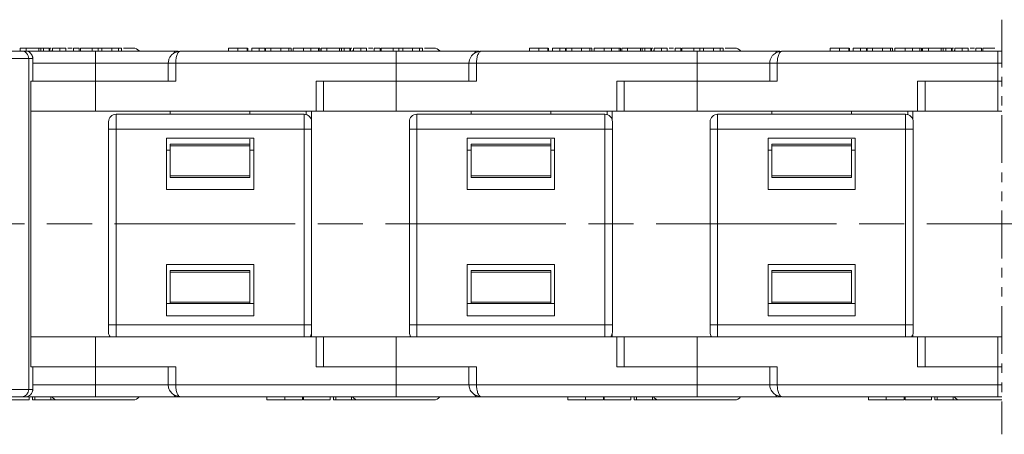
# Model space of a CAD drawing. Header units: millimetres. Extents: x 3075 to 3577, y -362 to -10.
# Tile 5 of 30: x 3344 to 3410, y -267 to -240. Entities that reach past the tile are written whole.
import ezdxf

# ---------------------------------------------------------------- set-up
doc = ezdxf.new("R2010")
doc.units = ezdxf.units.MM
for name, pattern in [('ACAD_ISO08W100', [36, 24, -3, 6, -3]), ('CENTER', [0.6, 0.375, -0.075, 0.075, -0.075]), ('PHANTOM2', [31.75, 15.875, -3.175, 3.175, -3.175, 3.175, -3.175])]:
    doc.linetypes.add(name, pattern=pattern)
doc.layers.add('中心线', color=1, linetype='CENTER', lineweight=25)

msp = doc.modelspace()

# ---------------------------------------------------------------- linework, layer by layer
at = {"color": 3, "linetype": 'PHANTOM2', "lineweight": 9, "ltscale": 0.2}
msp.add_line((3409.562, -239.691), (3409.562, -267.265), dxfattribs=at)
at = {"color": 7, "linetype": 'Continuous', "lineweight": 15}
for p, q in [((3344.675, -241.576), (3344.29, -241.576)), ((3344.29, -241.776), (3344.29, -241.576)), ((3344.675, -241.576), (3344.675, -241.776)), ((3345.521, -241.576), (3344.675, -241.576)), ((3345.521, -241.776), (3345.521, -241.576)), ((3345.649, -241.576), (3345.521, -241.576)), ((3345.649, -241.776), (3345.649, -241.576)), ((3345.827, -241.576), (3345.649, -241.576)), ((3345.827, -241.776), (3345.827, -241.576)), ((3346.212, -241.576), (3345.827, -241.576)), ((3346.212, -241.576), (3346.212, -241.776)), ((3346.258, -241.776), (3346.258, -241.576)), ((3346.442, -241.776), (3346.442, -241.576)), ((3346.836, -241.576), (3346.79, -241.576)), ((3346.929, -241.776), (3346.929, -241.576)), ((3346.929, -241.576), (3347.313, -241.576)), ((3347.313, -241.776), (3347.313, -241.576)), ((3347.825, -241.776), (3347.825, -241.576)), ((3348.21, -241.576), (3347.825, -241.576)), ((3348.21, -241.576), (3348.21, -241.776)), ((3348.285, -241.776), (3348.285, -241.576)), ((3349.08, -241.576), (3348.285, -241.576)), ((3349.08, -241.776), (3349.08, -241.576)), ((3349.465, -241.576), (3349.08, -241.576)), ((3349.465, -241.576), (3349.465, -241.776)), ((3349.721, -241.576), (3349.465, -241.576)), ((3349.721, -241.776), (3349.721, -241.576)), ((3350.374, -241.776), (3350.374, -241.576)), ((3350.83, -241.776), (3350.83, -241.576)), ((3351.028, -241.776), (3351.028, -241.576)), ((3358.141, -241.776), (3358.141, -241.576)), ((3358.759, -241.776), (3358.759, -241.576)), ((3359.379, -241.776), (3359.379, -241.576)), ((3359.401, -241.576), (3359.379, -241.576)), ((3359.423, -241.776), (3359.423, -241.576)), ((3359.678, -241.776), (3359.678, -241.576)), ((3360.165, -241.776), (3360.165, -241.576)), ((3360.165, -241.576), (3360.55, -241.576)), ((3360.55, -241.776), (3360.55, -241.576)), ((3360.592, -241.776), (3360.592, -241.576)), ((3360.959, -241.776), (3360.959, -241.576)), ((3361.427, -241.576), (3361.364, -241.576)), ((3361.614, -241.576), (3361.614, -241.776)), ((3362.151, -241.776), (3362.151, -241.576)), ((3362.292, -241.776), (3362.292, -241.576)), ((3362.445, -241.576), (3362.445, -241.776)), ((3362.445, -241.576), (3363.122, -241.576)), ((3363.122, -241.776), (3363.122, -241.576)), ((3364.051, -241.576), (3363.469, -241.576)), ((3363.607, -241.776), (3363.607, -241.576)), ((3364.211, -241.576), (3364.051, -241.576)), ((3364.112, -241.776), (3364.112, -241.576)), ((3364.211, -241.776), (3364.211, -241.576)), ((3364.675, -241.576), (3364.29, -241.576)), ((3364.29, -241.776), (3364.29, -241.576)), ((3364.675, -241.576), (3364.675, -241.776)), ((3365.521, -241.576), (3364.675, -241.576)), ((3365.521, -241.776), (3365.521, -241.576)), ((3365.649, -241.576), (3365.521, -241.576)), ((3365.649, -241.776), (3365.649, -241.576)), ((3365.827, -241.576), (3365.649, -241.576)), ((3365.827, -241.776), (3365.827, -241.576)), ((3366.212, -241.576), (3365.827, -241.576)), ((3366.212, -241.576), (3366.212, -241.776)), ((3366.258, -241.776), (3366.258, -241.576)), ((3366.442, -241.776), (3366.442, -241.576)), ((3366.836, -241.576), (3366.79, -241.576)), ((3366.929, -241.776), (3366.929, -241.576)), ((3366.929, -241.576), (3367.313, -241.576)), ((3367.313, -241.776), (3367.313, -241.576)), ((3368.21, -241.576), (3367.825, -241.576)), ((3367.825, -241.776), (3367.825, -241.576)), ((3368.21, -241.576), (3368.21, -241.776)), ((3368.285, -241.776), (3368.285, -241.576)), ((3369.08, -241.576), (3368.285, -241.576)), ((3369.08, -241.776), (3369.08, -241.576)), ((3369.465, -241.576), (3369.08, -241.576)), ((3369.465, -241.576), (3369.465, -241.776)), ((3369.721, -241.576), (3369.465, -241.576)), ((3369.721, -241.776), (3369.721, -241.576)), ((3370.374, -241.776), (3370.374, -241.576)), ((3370.83, -241.776), (3370.83, -241.576)), ((3371.028, -241.776), (3371.028, -241.576)), ((3378.141, -241.776), (3378.141, -241.576)), ((3378.759, -241.776), (3378.759, -241.576)), ((3379.379, -241.776), (3379.379, -241.576)), ((3379.401, -241.576), (3379.379, -241.576)), ((3379.423, -241.776), (3379.423, -241.576)), ((3379.678, -241.776), (3379.678, -241.576)), ((3380.165, -241.776), (3380.165, -241.576)), ((3380.165, -241.576), (3380.55, -241.576)), ((3380.55, -241.776), (3380.55, -241.576)), ((3380.592, -241.776), (3380.592, -241.576)), ((3380.959, -241.776), (3380.959, -241.576)), ((3381.427, -241.576), (3381.364, -241.576)), ((3381.614, -241.576), (3381.614, -241.776)), ((3382.151, -241.776), (3382.151, -241.576)), ((3382.292, -241.776), (3382.292, -241.576)), ((3382.445, -241.576), (3382.445, -241.776)), ((3382.445, -241.576), (3383.122, -241.576)), ((3383.122, -241.776), (3383.122, -241.576)), ((3384.051, -241.576), (3383.469, -241.576)), ((3383.607, -241.776), (3383.607, -241.576)), ((3384.211, -241.576), (3384.051, -241.576)), ((3384.112, -241.776), (3384.112, -241.576)), ((3384.211, -241.776), (3384.211, -241.576)), ((3384.675, -241.576), (3384.29, -241.576)), ((3384.29, -241.776), (3384.29, -241.576)), ((3384.675, -241.576), (3384.675, -241.776)), ((3385.521, -241.576), (3384.675, -241.576)), ((3385.521, -241.776), (3385.521, -241.576)), ((3385.649, -241.576), (3385.521, -241.576)), ((3385.649, -241.776), (3385.649, -241.576)), ((3385.827, -241.576), (3385.649, -241.576)), ((3385.827, -241.776), (3385.827, -241.576)), ((3386.212, -241.576), (3385.827, -241.576)), ((3386.212, -241.576), (3386.212, -241.776)), ((3386.258, -241.776), (3386.258, -241.576)), ((3386.442, -241.776), (3386.442, -241.576)), ((3386.836, -241.576), (3386.79, -241.576)), ((3386.929, -241.776), (3386.929, -241.576)), ((3386.929, -241.576), (3387.313, -241.576)), ((3387.313, -241.776), (3387.313, -241.576)), ((3387.825, -241.776), (3387.825, -241.576)), ((3388.21, -241.576), (3387.825, -241.576)), ((3388.21, -241.576), (3388.21, -241.776)), ((3388.285, -241.776), (3388.285, -241.576)), ((3389.08, -241.576), (3388.285, -241.576)), ((3389.465, -241.576), (3389.08, -241.576)), ((3389.08, -241.776), (3389.08, -241.576)), ((3389.465, -241.576), (3389.465, -241.776)), ((3389.721, -241.576), (3389.465, -241.576)), ((3389.721, -241.776), (3389.721, -241.576)), ((3390.374, -241.776), (3390.374, -241.576)), ((3390.83, -241.776), (3390.83, -241.576)), ((3391.028, -241.776), (3391.028, -241.576)), ((3398.141, -241.776), (3398.141, -241.576)), ((3398.759, -241.776), (3398.759, -241.576)), ((3399.379, -241.776), (3399.379, -241.576)), ((3399.401, -241.576), (3399.379, -241.576)), ((3399.423, -241.776), (3399.423, -241.576)), ((3399.678, -241.776), (3399.678, -241.576)), ((3400.165, -241.776), (3400.165, -241.576)), ((3400.165, -241.576), (3400.55, -241.576)), ((3400.55, -241.776), (3400.55, -241.576)), ((3400.592, -241.776), (3400.592, -241.576)), ((3400.959, -241.776), (3400.959, -241.576)), ((3401.427, -241.576), (3401.364, -241.576)), ((3401.614, -241.576), (3401.614, -241.776)), ((3402.151, -241.776), (3402.151, -241.576)), ((3402.292, -241.776), (3402.292, -241.576)), ((3402.445, -241.576), (3402.445, -241.776)), ((3402.445, -241.576), (3403.122, -241.576)), ((3403.122, -241.776), (3403.122, -241.576)), ((3404.051, -241.576), (3403.469, -241.576)), ((3403.607, -241.776), (3403.607, -241.576)), ((3404.211, -241.576), (3404.051, -241.576)), ((3404.112, -241.776), (3404.112, -241.576)), ((3404.211, -241.776), (3404.211, -241.576)), ((3404.29, -241.776), (3404.29, -241.576)), ((3404.675, -241.576), (3404.29, -241.576)), ((3404.675, -241.576), (3404.675, -241.776)), ((3405.521, -241.576), (3404.675, -241.576)), ((3405.521, -241.776), (3405.521, -241.576)), ((3405.649, -241.576), (3405.521, -241.576)), ((3405.649, -241.776), (3405.649, -241.576)), ((3405.827, -241.576), (3405.649, -241.576)), ((3405.827, -241.776), (3405.827, -241.576)), ((3406.212, -241.576), (3405.827, -241.576)), ((3406.212, -241.576), (3406.212, -241.776)), ((3406.258, -241.776), (3406.258, -241.576)), ((3406.442, -241.776), (3406.442, -241.576)), ((3406.836, -241.576), (3406.79, -241.576)), ((3406.929, -241.776), (3406.929, -241.576)), ((3406.929, -241.576), (3407.313, -241.576)), ((3407.313, -241.776), (3407.313, -241.576)), ((3407.825, -241.776), (3407.825, -241.576)), ((3408.21, -241.576), (3407.825, -241.576)), ((3408.21, -241.576), (3408.21, -241.776)), ((3408.285, -241.776), (3408.285, -241.576)), ((3409.08, -241.576), (3408.285, -241.576)), ((3344.374, -241.776), (3314.895, -241.776)), ((3344.623, -241.776), (3344.374, -241.776)), ((3349.29, -241.776), (3344.626, -241.776)), ((3349.29, -242.576), (3349.29, -241.776)), ((3354.961, -241.776), (3354.896, -241.805)), ((3369.29, -241.776), (3354.961, -241.776)), ((3369.29, -242.576), (3369.29, -241.776)), ((3374.961, -241.776), (3374.896, -241.805)), ((3389.29, -241.776), (3374.961, -241.776)), ((3389.29, -242.576), (3389.29, -241.776)), ((3394.961, -241.776), (3394.896, -241.805)), ((3409.29, -241.776), (3394.961, -241.776)), ((3409.29, -242.576), (3409.29, -241.776)), ((3314.876, -242.276), (3344.856, -242.276)), ((3344.856, -242.276), (3344.856, -253.276)), ((3344.856, -242.276), (3345.123, -242.276)), ((3345.123, -242.276), (3345.123, -243.776)), ((3345.126, -242.276), (3345.123, -242.276)), ((3345.126, -243.776), (3345.126, -242.276)), ((3345.126, -242.576), (3349.29, -242.576)), ((3349.29, -242.576), (3349.29, -243.776)), ((3354.172, -242.576), (3349.29, -242.576)), ((3354.126, -242.576), (3354.126, -243.776)), ((3354.626, -242.576), (3354.126, -242.576)), ((3354.626, -242.576), (3369.29, -242.576)), ((3354.626, -243.776), (3354.626, -242.576)), ((3369.29, -242.576), (3369.29, -243.776)), ((3374.152, -242.576), (3369.29, -242.576)), ((3374.126, -242.576), (3374.126, -243.776)), ((3374.626, -242.576), (3374.126, -242.576)), ((3374.626, -243.776), (3374.626, -242.576)), ((3374.626, -242.576), (3389.29, -242.576)), ((3389.29, -242.576), (3389.29, -243.776)), ((3394.152, -242.576), (3389.29, -242.576)), ((3394.126, -242.576), (3394.126, -243.776)), ((3394.626, -242.576), (3394.126, -242.576)), ((3394.626, -242.576), (3409.29, -242.576)), ((3394.626, -243.776), (3394.626, -242.576)), ((3409.29, -242.576), (3409.29, -243.776)), ((3409.562, -242.576), (3409.29, -242.576)), ((3344.985, -243.776), (3344.985, -253.276)), ((3345.123, -243.776), (3344.985, -243.776)), ((3345.126, -243.776), (3345.123, -243.776)), ((3345.126, -243.776), (3349.29, -243.776)), ((3349.29, -245.776), (3349.29, -243.776)), ((3349.29, -243.776), (3354.626, -243.776)), ((3363.955, -243.776), (3363.955, -245.776)), ((3363.955, -243.776), (3369.29, -243.776)), ((3364.455, -245.776), (3364.455, -243.776)), ((3369.29, -245.776), (3369.29, -243.776)), ((3369.29, -243.776), (3374.626, -243.776)), ((3383.955, -243.776), (3383.955, -245.776)), ((3383.955, -243.776), (3389.29, -243.776)), ((3384.455, -245.776), (3384.455, -243.776)), ((3389.29, -245.776), (3389.29, -243.776)), ((3389.29, -243.776), (3394.626, -243.776)), ((3403.955, -243.776), (3403.955, -245.776)), ((3403.955, -243.776), (3409.29, -243.776)), ((3404.455, -245.776), (3404.455, -243.776)), ((3409.29, -245.776), (3409.29, -243.776)), ((3409.29, -243.776), (3409.562, -243.776)), ((3349.29, -245.776), (3344.985, -245.776)), ((3363.955, -245.776), (3349.29, -245.776)), ((3350.66, -245.976), (3350.66, -246.976)), ((3363.16, -245.976), (3350.66, -245.976)), ((3354.26, -245.776), (3354.26, -245.976)), ((3359.56, -245.776), (3359.56, -245.976)), ((3363.16, -246.976), (3363.16, -245.976)), ((3363.307, -245.776), (3363.307, -245.998)), ((3363.646, -246.356), (3363.646, -245.776)), ((3363.955, -245.776), (3364.455, -245.776)), ((3369.29, -245.776), (3364.455, -245.776)), ((3383.955, -245.776), (3369.29, -245.776)), ((3370.66, -245.976), (3370.66, -246.976)), ((3383.16, -245.976), (3370.66, -245.976)), ((3374.26, -245.776), (3374.26, -245.976)), ((3379.56, -245.776), (3379.56, -245.976)), ((3383.16, -246.976), (3383.16, -245.976)), ((3383.307, -245.776), (3383.307, -245.998)), ((3383.646, -246.356), (3383.646, -245.776)), ((3383.955, -245.776), (3384.455, -245.776)), ((3389.29, -245.776), (3384.455, -245.776)), ((3403.955, -245.776), (3389.29, -245.776)), ((3390.66, -245.976), (3390.66, -246.976)), ((3403.16, -245.976), (3390.66, -245.976)), ((3394.26, -245.776), (3394.26, -245.976)), ((3399.56, -245.776), (3399.56, -245.976)), ((3403.16, -246.976), (3403.16, -245.976)), ((3403.307, -245.776), (3403.307, -245.998)), ((3403.646, -246.356), (3403.646, -245.776)), ((3403.955, -245.776), (3404.455, -245.776)), ((3409.29, -245.776), (3404.455, -245.776)), ((3409.562, -245.776), (3409.29, -245.776)), ((3350.66, -246.976), (3350.16, -246.976)), ((3350.16, -246.976), (3350.16, -253.276)), ((3350.66, -246.976), (3363.16, -246.976)), ((3350.66, -253.276), (3350.66, -246.976)), ((3363.66, -246.976), (3363.16, -246.976)), ((3363.16, -246.976), (3363.16, -253.276)), ((3363.66, -253.276), (3363.66, -246.976)), ((3370.66, -246.976), (3370.16, -246.976)), ((3370.16, -246.976), (3370.16, -253.276)), ((3370.66, -246.976), (3383.16, -246.976)), ((3370.66, -253.276), (3370.66, -246.976)), ((3383.66, -246.976), (3383.16, -246.976)), ((3383.16, -246.976), (3383.16, -253.276)), ((3383.66, -253.276), (3383.66, -246.976)), ((3390.66, -246.976), (3390.16, -246.976)), ((3390.16, -246.976), (3390.16, -253.276)), ((3390.66, -246.976), (3403.16, -246.976)), ((3390.66, -253.276), (3390.66, -246.976)), ((3403.66, -246.976), (3403.16, -246.976)), ((3403.16, -246.976), (3403.16, -253.276)), ((3403.66, -253.276), (3403.66, -246.976)), ((3359.81, -247.576), (3354.01, -247.576)), ((3354.01, -250.976), (3354.01, -247.576)), ((3359.56, -247.976), (3354.26, -247.976)), ((3354.26, -247.976), (3354.26, -248.076)), ((3359.56, -248.076), (3354.26, -248.076)), ((3354.26, -248.076), (3354.26, -250.076)), ((3359.56, -247.644), (3359.56, -247.976)), ((3359.56, -248.076), (3359.56, -247.976)), ((3359.56, -248.076), (3359.56, -250.076)), ((3359.81, -250.976), (3359.81, -247.576)), ((3379.81, -247.576), (3374.01, -247.576)), ((3374.01, -250.976), (3374.01, -247.576)), ((3379.56, -247.976), (3374.26, -247.976)), ((3374.26, -247.976), (3374.26, -248.076)), ((3379.56, -248.076), (3374.26, -248.076)), ((3374.26, -248.076), (3374.26, -250.076)), ((3379.56, -247.644), (3379.56, -247.976)), ((3379.56, -248.076), (3379.56, -247.976)), ((3379.56, -248.076), (3379.56, -250.076)), ((3379.81, -250.976), (3379.81, -247.576)), ((3399.81, -247.576), (3394.01, -247.576)), ((3394.01, -250.976), (3394.01, -247.576)), ((3399.56, -247.976), (3394.26, -247.976)), ((3394.26, -247.976), (3394.26, -248.076)), ((3399.56, -248.076), (3394.26, -248.076)), ((3394.26, -248.076), (3394.26, -250.076)), ((3399.56, -247.644), (3399.56, -247.976)), ((3399.56, -248.076), (3399.56, -247.976)), ((3399.56, -248.076), (3399.56, -250.076)), ((3399.81, -250.976), (3399.81, -247.576)), ((3354.01, -248.376), (3354.26, -248.376)), ((3359.56, -248.376), (3359.81, -248.376)), ((3374.01, -248.376), (3374.26, -248.376)), ((3379.56, -248.376), (3379.81, -248.376)), ((3394.01, -248.376), (3394.26, -248.376)), ((3399.56, -248.376), (3399.81, -248.376)), ((3354.26, -250.076), (3359.56, -250.076)), ((3354.26, -250.076), (3354.26, -250.176)), ((3359.56, -250.176), (3359.56, -250.076)), ((3374.26, -250.076), (3379.56, -250.076)), ((3374.26, -250.076), (3374.26, -250.176)), ((3379.56, -250.176), (3379.56, -250.076)), ((3394.26, -250.076), (3399.56, -250.076)), ((3394.26, -250.076), (3394.26, -250.176)), ((3399.56, -250.176), (3399.56, -250.076)), ((3354.26, -250.176), (3359.56, -250.176)), ((3374.26, -250.176), (3379.56, -250.176)), ((3394.26, -250.176), (3399.56, -250.176)), ((3359.81, -250.976), (3354.01, -250.976)), ((3379.81, -250.976), (3374.01, -250.976)), ((3399.81, -250.976), (3394.01, -250.976)), ((3344.856, -253.276), (3344.856, -264.276)), ((3344.985, -253.276), (3344.985, -262.776)), ((3350.16, -253.276), (3350.16, -259.976)), ((3350.66, -259.976), (3350.66, -253.276)), ((3363.16, -253.276), (3363.16, -259.976)), ((3363.66, -259.976), (3363.66, -253.276)), ((3370.16, -253.276), (3370.16, -259.976)), ((3370.66, -259.976), (3370.66, -253.276)), ((3383.16, -253.276), (3383.16, -259.976)), ((3383.66, -259.976), (3383.66, -253.276)), ((3390.16, -253.276), (3390.16, -259.976)), ((3390.66, -259.976), (3390.66, -253.276)), ((3403.16, -253.276), (3403.16, -259.976)), ((3403.66, -259.976), (3403.66, -253.276)), ((3354.01, -255.976), (3354.01, -259.376)), ((3354.01, -255.976), (3359.81, -255.976)), ((3359.81, -255.976), (3359.81, -259.376)), ((3374.01, -255.976), (3379.81, -255.976)), ((3374.01, -255.976), (3374.01, -259.376)), ((3379.81, -255.976), (3379.81, -259.376)), ((3394.01, -255.976), (3394.01, -259.376)), ((3394.01, -255.976), (3399.81, -255.976)), ((3399.81, -255.976), (3399.81, -259.376)), ((3359.56, -256.376), (3354.26, -256.376)), ((3354.26, -256.376), (3354.26, -256.476)), ((3359.56, -256.476), (3354.26, -256.476)), ((3354.26, -256.476), (3354.26, -258.476)), ((3359.56, -256.476), (3359.56, -256.376)), ((3359.56, -256.476), (3359.56, -258.476)), ((3379.56, -256.376), (3374.26, -256.376)), ((3374.26, -256.376), (3374.26, -256.476)), ((3379.56, -256.476), (3374.26, -256.476)), ((3374.26, -256.476), (3374.26, -258.476)), ((3379.56, -256.476), (3379.56, -256.376)), ((3379.56, -256.476), (3379.56, -258.476)), ((3399.56, -256.376), (3394.26, -256.376)), ((3394.26, -256.376), (3394.26, -256.476)), ((3399.56, -256.476), (3394.26, -256.476)), ((3394.26, -256.476), (3394.26, -258.476)), ((3399.56, -256.476), (3399.56, -256.376)), ((3399.56, -256.476), (3399.56, -258.476)), ((3354.26, -258.576), (3354.01, -258.576)), ((3354.26, -258.476), (3359.56, -258.476)), ((3354.26, -258.476), (3354.26, -258.576)), ((3354.26, -258.576), (3359.56, -258.576)), ((3359.56, -258.576), (3359.56, -258.476)), ((3359.81, -258.576), (3359.56, -258.576)), ((3374.26, -258.576), (3374.01, -258.576)), ((3374.26, -258.476), (3379.56, -258.476)), ((3374.26, -258.476), (3374.26, -258.576)), ((3374.26, -258.576), (3379.56, -258.576)), ((3379.56, -258.576), (3379.56, -258.476)), ((3379.81, -258.576), (3379.56, -258.576)), ((3394.26, -258.576), (3394.01, -258.576)), ((3394.26, -258.476), (3399.56, -258.476)), ((3394.26, -258.476), (3394.26, -258.576)), ((3394.26, -258.576), (3399.56, -258.576)), ((3399.56, -258.576), (3399.56, -258.476)), ((3399.81, -258.576), (3399.56, -258.576)), ((3354.01, -259.376), (3359.81, -259.376)), ((3374.01, -259.376), (3379.81, -259.376)), ((3394.01, -259.376), (3399.81, -259.376)), ((3350.16, -259.976), (3350.66, -259.976)), ((3363.16, -259.976), (3350.66, -259.976)), ((3350.66, -259.976), (3350.66, -260.776)), ((3363.16, -259.976), (3363.66, -259.976)), ((3363.16, -260.776), (3363.16, -259.976)), ((3370.16, -259.976), (3370.66, -259.976)), ((3383.16, -259.976), (3370.66, -259.976)), ((3370.66, -259.976), (3370.66, -260.776)), ((3383.16, -259.976), (3383.66, -259.976)), ((3383.16, -260.776), (3383.16, -259.976)), ((3390.16, -259.976), (3390.66, -259.976)), ((3403.16, -259.976), (3390.66, -259.976)), ((3390.66, -259.976), (3390.66, -260.776)), ((3403.16, -259.976), (3403.66, -259.976)), ((3403.16, -260.776), (3403.16, -259.976)), ((3344.985, -260.776), (3349.29, -260.776)), ((3349.29, -262.776), (3349.29, -260.776)), ((3349.29, -260.776), (3363.955, -260.776)), ((3363.646, -260.776), (3363.646, -260.596)), ((3363.955, -260.776), (3363.955, -262.776)), ((3364.455, -260.776), (3363.955, -260.776)), ((3364.455, -262.776), (3364.455, -260.776)), ((3364.455, -260.776), (3369.29, -260.776)), ((3369.29, -262.776), (3369.29, -260.776)), ((3369.29, -260.776), (3383.955, -260.776)), ((3383.646, -260.776), (3383.646, -260.596)), ((3383.955, -260.776), (3383.955, -262.776)), ((3384.455, -260.776), (3383.955, -260.776)), ((3384.455, -262.776), (3384.455, -260.776)), ((3384.455, -260.776), (3389.29, -260.776)), ((3389.29, -262.776), (3389.29, -260.776)), ((3389.29, -260.776), (3403.955, -260.776)), ((3403.646, -260.776), (3403.646, -260.596)), ((3403.955, -260.776), (3403.955, -262.776)), ((3404.455, -260.776), (3403.955, -260.776)), ((3404.455, -262.776), (3404.455, -260.776)), ((3404.455, -260.776), (3409.29, -260.776)), ((3409.29, -262.776), (3409.29, -260.776)), ((3409.29, -260.776), (3409.562, -260.776)), ((3344.985, -262.776), (3345.123, -262.776)), ((3345.123, -262.776), (3345.123, -264.276)), ((3345.123, -262.776), (3345.126, -262.776)), ((3345.126, -264.276), (3345.126, -262.776)), ((3345.126, -262.776), (3349.29, -262.776)), ((3349.29, -262.776), (3349.29, -263.976)), ((3354.626, -262.776), (3349.29, -262.776)), ((3354.126, -262.776), (3354.126, -263.976)), ((3354.626, -263.976), (3354.626, -262.776)), ((3363.955, -262.776), (3369.29, -262.776)), ((3374.626, -262.776), (3369.29, -262.776)), ((3369.29, -262.776), (3369.29, -263.976)), ((3374.126, -262.776), (3374.126, -263.976)), ((3374.626, -263.976), (3374.626, -262.776)), ((3383.955, -262.776), (3389.29, -262.776)), ((3394.626, -262.776), (3389.29, -262.776)), ((3389.29, -262.776), (3389.29, -263.976)), ((3394.126, -262.776), (3394.126, -263.976)), ((3394.626, -263.976), (3394.626, -262.776)), ((3403.955, -262.776), (3409.29, -262.776)), ((3409.562, -262.776), (3409.29, -262.776)), ((3409.29, -262.776), (3409.29, -263.976)), ((3344.856, -264.276), (3314.876, -264.276)), ((3345.123, -264.276), (3344.856, -264.276)), ((3345.123, -264.276), (3345.126, -264.276)), ((3349.29, -263.976), (3345.126, -263.976)), ((3349.29, -263.976), (3349.29, -264.776)), ((3349.29, -263.976), (3354.142, -263.976)), ((3354.126, -263.976), (3354.626, -263.976)), ((3369.29, -263.976), (3354.626, -263.976)), ((3369.29, -263.976), (3369.29, -264.776)), ((3369.29, -263.976), (3374.152, -263.976)), ((3374.126, -263.976), (3374.626, -263.976)), ((3389.29, -263.976), (3374.626, -263.976)), ((3389.29, -263.976), (3389.29, -264.776)), ((3389.29, -263.976), (3394.152, -263.976)), ((3394.126, -263.976), (3394.626, -263.976)), ((3409.29, -263.976), (3394.626, -263.976)), ((3409.29, -263.976), (3409.29, -264.776)), ((3409.29, -263.976), (3409.562, -263.976)), ((3314.895, -264.776), (3344.374, -264.776)), ((3343.121, -264.976), (3344.884, -264.976)), ((3344.374, -264.776), (3344.623, -264.776)), ((3344.626, -264.776), (3349.29, -264.776)), ((3344.884, -264.776), (3344.884, -264.976)), ((3345.106, -264.776), (3345.106, -264.976)), ((3345.106, -264.976), (3345.267, -264.976)), ((3345.267, -264.776), (3345.267, -264.976)), ((3345.267, -264.976), (3346.324, -264.976)), ((3346.324, -264.976), (3346.324, -264.776)), ((3346.324, -264.976), (3346.805, -264.976)), ((3354.961, -264.776), (3369.29, -264.776)), ((3360.688, -264.776), (3360.688, -264.976)), ((3361.87, -264.976), (3361.87, -264.776)), ((3363.06, -264.776), (3363.06, -264.976)), ((3363.121, -264.976), (3363.121, -264.776)), ((3363.121, -264.976), (3364.884, -264.976)), ((3364.884, -264.776), (3364.884, -264.976)), ((3365.106, -264.776), (3365.106, -264.976)), ((3365.106, -264.976), (3365.267, -264.976)), ((3365.267, -264.776), (3365.267, -264.976)), ((3365.267, -264.976), (3366.324, -264.976)), ((3366.324, -264.976), (3366.324, -264.776)), ((3366.324, -264.976), (3366.805, -264.976)), ((3374.961, -264.776), (3389.29, -264.776)), ((3380.688, -264.776), (3380.688, -264.976)), ((3381.87, -264.976), (3381.87, -264.776)), ((3383.06, -264.776), (3383.06, -264.976)), ((3383.121, -264.976), (3383.121, -264.776)), ((3383.121, -264.976), (3384.884, -264.976)), ((3384.884, -264.776), (3384.884, -264.976)), ((3385.106, -264.776), (3385.106, -264.976)), ((3385.106, -264.976), (3385.267, -264.976)), ((3385.267, -264.776), (3385.267, -264.976)), ((3385.267, -264.976), (3386.324, -264.976)), ((3386.324, -264.976), (3386.324, -264.776)), ((3386.324, -264.976), (3386.805, -264.976)), ((3394.961, -264.776), (3409.29, -264.776)), ((3400.688, -264.776), (3400.688, -264.976)), ((3401.87, -264.976), (3401.87, -264.776)), ((3403.06, -264.776), (3403.06, -264.976)), ((3403.121, -264.976), (3403.121, -264.776)), ((3403.121, -264.976), (3404.884, -264.976)), ((3404.884, -264.776), (3404.884, -264.976)), ((3405.106, -264.776), (3405.106, -264.976)), ((3405.106, -264.976), (3405.267, -264.976)), ((3405.267, -264.776), (3405.267, -264.976)), ((3405.267, -264.976), (3406.324, -264.976)), ((3406.324, -264.976), (3406.324, -264.776)), ((3406.324, -264.976), (3406.805, -264.976))]:
    msp.add_line(p, q, dxfattribs=at)
at = {"color": 7, "linetype": 'Continuous', "lineweight": 15, "flags": 128}
for points in [[(3346.442, -241.717), (3346.437, -241.722), (3346.39, -241.776)], [(3354.961, -241.776), (3354.896, -241.786), (3354.862, -241.798)], [(3366.442, -241.717), (3366.437, -241.722), (3366.39, -241.776)], [(3374.961, -241.776), (3374.896, -241.786), (3374.862, -241.798)], [(3386.442, -241.717), (3386.437, -241.722), (3386.39, -241.776)], [(3394.961, -241.776), (3394.896, -241.786), (3394.862, -241.798)], [(3406.442, -241.717), (3406.437, -241.722), (3406.39, -241.776)], [(3354.867, -264.756), (3354.896, -264.766), (3354.961, -264.776)], [(3374.867, -264.756), (3374.896, -264.766), (3374.961, -264.776)], [(3394.867, -264.756), (3394.896, -264.766), (3394.961, -264.776)]]:
    msp.add_lwpolyline(points, dxfattribs=at)
at = {"color": 7, "linetype": 'Continuous', "lineweight": 15}
for centre, radius, start, end in [((3351.79, -242.076), 0.5, 37.71782, 90), ((3371.79, -242.076), 0.5, 37.71782, 90), ((3391.79, -242.076), 0.5, 37.71782, 90), ((3344.623, -242.276), 0.5, 359.98045, 89.98044), ((3344.626, -242.276), 0.5, 0, 90), ((3354.738, -242.018), 0.255, 113.20953, 157.73513), ((3374.738, -242.018), 0.255, 113.20953, 157.73513), ((3394.738, -242.018), 0.255, 113.20953, 157.73513), ((3350.66, -246.476), 0.5, 90, 180), ((3363.16, -246.476), 0.5, 360, 90), ((3370.66, -246.476), 0.5, 90, 180), ((3383.16, -246.476), 0.5, 360, 90), ((3390.66, -246.476), 0.5, 90, 180), ((3403.16, -246.476), 0.5, 360, 90), ((3350.66, -260.476), 0.5, 180, 216.8699), ((3363.16, -260.476), 0.5, 323.1301, 360), ((3370.66, -260.476), 0.5, 180, 216.8699), ((3383.16, -260.476), 0.5, 323.1301, 360), ((3390.66, -260.476), 0.5, 180, 216.8699), ((3403.16, -260.476), 0.5, 323.1301, 360), ((3344.623, -264.276), 0.5, 270.01956, 0.01955), ((3344.626, -264.276), 0.5, 270, 0), ((3346.79, -264.476), 0.5, 216.8699, 270), ((3351.79, -264.476), 0.5, 270, 322.46944), ((3354.732, -264.529), 0.252, 201.51732, 259.16037), ((3366.79, -264.476), 0.5, 216.8699, 270), ((3371.79, -264.476), 0.5, 270, 322.46944), ((3374.732, -264.529), 0.252, 201.51732, 259.16037), ((3386.79, -264.476), 0.5, 216.8699, 270), ((3391.79, -264.476), 0.5, 270, 322.46944), ((3394.732, -264.529), 0.252, 201.51732, 259.16037), ((3406.79, -264.476), 0.5, 216.8699, 270)]:
    msp.add_arc(centre, radius, start, end, dxfattribs=at)
for centre, start_param, end_param in [((3344.374, -242.276), 1.570796, 3.141593), ((3344.374, -264.276), 0, 1.570796)]:
    msp.add_ellipse(centre, major_axis=(0, -0.5), ratio=0.962384, start_param=start_param, end_param=end_param, dxfattribs=at)
for points, knots in [([(3346.345, -241.576), (3346.333, -241.576), (3346.259, -241.576), (3346.259, -241.576), (3346.258, -241.576)], [0, 0, 0, 0, 0.158241, 1, 1, 1, 1]), ([(3346.442, -241.576), (3346.503, -241.576), (3346.624, -241.576), (3346.788, -241.576), (3346.882, -241.576), (3346.929, -241.576)], [0, 0, 0, 0, 0.340777, 0.666506, 1, 1, 1, 1]), ([(3347.732, -241.576), (3347.658, -241.576), (3347.551, -241.576), (3347.471, -241.576), (3347.447, -241.576)], [0, 0, 0, 0, 0.693123, 1, 1, 1, 1]), ([(3350.374, -241.576), (3350.306, -241.576), (3350.176, -241.576), (3350.003, -241.576), (3349.867, -241.576), (3349.732, -241.576), (3349.725, -241.576), (3349.72, -241.576)], [0, 0, 0, 0, 0.147573, 0.284708, 0.42143, 0.569087, 1, 1, 1, 1]), ([(3350.83, -241.576), (3350.808, -241.576), (3350.763, -241.576), (3350.68, -241.576), (3350.59, -241.576), (3350.507, -241.576), (3350.435, -241.576), (3350.394, -241.576), (3350.374, -241.576)], [0, 0, 0, 0, 0.193766, 0.39358, 0.576637, 0.765409, 0.88229, 1, 1, 1, 1]), ([(3351.028, -241.576), (3351.027, -241.576), (3351.024, -241.576), (3351.004, -241.576), (3350.974, -241.576), (3350.942, -241.576), (3350.897, -241.576), (3350.852, -241.576), (3350.83, -241.576)], [0, 0, 0, 0, 0.236152, 0.473855, 0.601652, 0.730266, 0.863502, 1, 1, 1, 1]), ([(3351.79, -241.576), (3351.755, -241.576), (3351.701, -241.576), (3351.426, -241.576), (3351.239, -241.576), (3351.164, -241.576)], [0, 0, 0, 0, 0.523751, 0.808868, 1, 1, 1, 1]), ([(3358.759, -241.576), (3358.658, -241.576), (3358.5, -241.576), (3358.319, -241.576), (3358.206, -241.576), (3358.149, -241.576), (3358.143, -241.576), (3358.141, -241.576)], [0, 0, 0, 0, 0.288996, 0.450693, 0.612382, 0.824011, 1, 1, 1, 1]), ([(3359.379, -241.576), (3359.351, -241.576), (3359.296, -241.576), (3359.142, -241.576), (3358.956, -241.576), (3358.827, -241.576), (3358.759, -241.576)], [0, 0, 0, 0, 0.254384, 0.503489, 0.74052, 1, 1, 1, 1]), ([(3359.678, -241.576), (3359.74, -241.576), (3359.86, -241.576), (3360.025, -241.576), (3360.118, -241.576), (3360.165, -241.576)], [0, 0, 0, 0, 0.340777, 0.666506, 1, 1, 1, 1]), ([(3361.01, -241.576), (3360.96, -241.576), (3360.842, -241.576), (3360.7, -241.576), (3360.605, -241.576), (3360.596, -241.576), (3360.592, -241.576)], [0, 0, 0, 0, 0.1784934, 0.4138134, 0.6871296, 1, 1, 1, 1]), ([(3361.614, -241.576), (3361.52, -241.576), (3361.359, -241.576), (3361.164, -241.576), (3361.037, -241.576), (3360.979, -241.576), (3360.964, -241.576), (3360.959, -241.576)], [0, 0, 0, 0, 0.284938, 0.489037, 0.692754, 0.904788, 1, 1, 1, 1]), ([(3362.151, -241.576), (3362.124, -241.576), (3362.071, -241.576), (3361.972, -241.576), (3361.86, -241.576), (3361.76, -241.576), (3361.677, -241.576), (3361.635, -241.576), (3361.614, -241.576)], [0, 0, 0, 0, 0.198178, 0.402258, 0.594941, 0.795362, 0.897384, 1, 1, 1, 1]), ([(3362.292, -241.576), (3362.292, -241.576), (3362.291, -241.576), (3362.283, -241.576), (3362.269, -241.576), (3362.247, -241.576), (3362.211, -241.576), (3362.171, -241.576), (3362.151, -241.576)], [0, 0, 0, 0, 0.142815, 0.286331, 0.415095, 0.544797, 0.769652, 1, 1, 1, 1]), ([(3363.122, -241.576), (3363.156, -241.576), (3363.222, -241.576), (3363.336, -241.576), (3363.441, -241.576), (3363.536, -241.576), (3363.583, -241.576), (3363.607, -241.576)], [0, 0, 0, 0, 0.2061597, 0.4123253, 0.7060368, 0.8529783, 1, 1, 1, 1]), ([(3363.607, -241.576), (3363.674, -241.576), (3363.797, -241.576), (3363.947, -241.576), (3364.049, -241.576), (3364.104, -241.576), (3364.11, -241.576), (3364.112, -241.576)], [0, 0, 0, 0, 0.24221, 0.444968, 0.647176, 0.869019, 1, 1, 1, 1]), ([(3366.345, -241.576), (3366.333, -241.576), (3366.259, -241.576), (3366.259, -241.576), (3366.258, -241.576)], [0, 0, 0, 0, 0.158241, 1, 1, 1, 1]), ([(3366.442, -241.576), (3366.503, -241.576), (3366.624, -241.576), (3366.788, -241.576), (3366.882, -241.576), (3366.929, -241.576)], [0, 0, 0, 0, 0.340777, 0.666506, 1, 1, 1, 1]), ([(3367.733, -241.576), (3367.658, -241.576), (3367.551, -241.576), (3367.471, -241.576), (3367.447, -241.576)], [0, 0, 0, 0, 0.693133, 1, 1, 1, 1]), ([(3370.374, -241.576), (3370.306, -241.576), (3370.176, -241.576), (3370.003, -241.576), (3369.867, -241.576), (3369.732, -241.576), (3369.725, -241.576), (3369.72, -241.576)], [0, 0, 0, 0, 0.147573, 0.284708, 0.42143, 0.569087, 1, 1, 1, 1]), ([(3370.83, -241.576), (3370.808, -241.576), (3370.763, -241.576), (3370.68, -241.576), (3370.59, -241.576), (3370.507, -241.576), (3370.435, -241.576), (3370.394, -241.576), (3370.374, -241.576)], [0, 0, 0, 0, 0.193766, 0.39358, 0.576637, 0.765409, 0.88229, 1, 1, 1, 1]), ([(3371.028, -241.576), (3371.027, -241.576), (3371.024, -241.576), (3371.004, -241.576), (3370.974, -241.576), (3370.942, -241.576), (3370.897, -241.576), (3370.852, -241.576), (3370.83, -241.576)], [0, 0, 0, 0, 0.236152, 0.473855, 0.601652, 0.730266, 0.863502, 1, 1, 1, 1]), ([(3371.79, -241.576), (3371.755, -241.576), (3371.701, -241.576), (3371.426, -241.576), (3371.239, -241.576), (3371.164, -241.576)], [0, 0, 0, 0, 0.523746, 0.808861, 1, 1, 1, 1]), ([(3378.759, -241.576), (3378.658, -241.576), (3378.5, -241.576), (3378.319, -241.576), (3378.206, -241.576), (3378.149, -241.576), (3378.143, -241.576), (3378.141, -241.576)], [0, 0, 0, 0, 0.288996, 0.450693, 0.612382, 0.824011, 1, 1, 1, 1]), ([(3379.379, -241.576), (3379.351, -241.576), (3379.296, -241.576), (3379.142, -241.576), (3378.956, -241.576), (3378.827, -241.576), (3378.759, -241.576)], [0, 0, 0, 0, 0.254384, 0.503489, 0.74052, 1, 1, 1, 1]), ([(3379.678, -241.576), (3379.74, -241.576), (3379.86, -241.576), (3380.025, -241.576), (3380.118, -241.576), (3380.165, -241.576)], [0, 0, 0, 0, 0.340777, 0.666506, 1, 1, 1, 1]), ([(3381.01, -241.576), (3380.96, -241.576), (3380.842, -241.576), (3380.7, -241.576), (3380.605, -241.576), (3380.596, -241.576), (3380.592, -241.576)], [0, 0, 0, 0, 0.1784934, 0.4138134, 0.6871296, 1, 1, 1, 1]), ([(3381.614, -241.576), (3381.52, -241.576), (3381.359, -241.576), (3381.164, -241.576), (3381.037, -241.576), (3380.979, -241.576), (3380.964, -241.576), (3380.959, -241.576)], [0, 0, 0, 0, 0.284938, 0.489037, 0.692754, 0.904788, 1, 1, 1, 1]), ([(3382.151, -241.576), (3382.124, -241.576), (3382.071, -241.576), (3381.972, -241.576), (3381.86, -241.576), (3381.76, -241.576), (3381.677, -241.576), (3381.635, -241.576), (3381.614, -241.576)], [0, 0, 0, 0, 0.198178, 0.402258, 0.594941, 0.795362, 0.897384, 1, 1, 1, 1]), ([(3382.292, -241.576), (3382.292, -241.576), (3382.291, -241.576), (3382.283, -241.576), (3382.269, -241.576), (3382.247, -241.576), (3382.211, -241.576), (3382.171, -241.576), (3382.151, -241.576)], [0, 0, 0, 0, 0.142815, 0.286331, 0.415095, 0.544797, 0.769652, 1, 1, 1, 1]), ([(3383.122, -241.576), (3383.156, -241.576), (3383.222, -241.576), (3383.336, -241.576), (3383.441, -241.576), (3383.536, -241.576), (3383.583, -241.576), (3383.607, -241.576)], [0, 0, 0, 0, 0.2061597, 0.4123253, 0.7060368, 0.8529783, 1, 1, 1, 1]), ([(3383.607, -241.576), (3383.674, -241.576), (3383.797, -241.576), (3383.947, -241.576), (3384.049, -241.576), (3384.104, -241.576), (3384.11, -241.576), (3384.112, -241.576)], [0, 0, 0, 0, 0.24221, 0.444968, 0.647176, 0.869019, 1, 1, 1, 1]), ([(3386.345, -241.576), (3386.333, -241.576), (3386.259, -241.576), (3386.259, -241.576), (3386.258, -241.576)], [0, 0, 0, 0, 0.158241, 1, 1, 1, 1]), ([(3386.442, -241.576), (3386.503, -241.576), (3386.624, -241.576), (3386.788, -241.576), (3386.882, -241.576), (3386.929, -241.576)], [0, 0, 0, 0, 0.340777, 0.666506, 1, 1, 1, 1]), ([(3387.733, -241.576), (3387.658, -241.576), (3387.551, -241.576), (3387.471, -241.576), (3387.447, -241.576)], [0, 0, 0, 0, 0.693133, 1, 1, 1, 1]), ([(3390.374, -241.576), (3390.306, -241.576), (3390.176, -241.576), (3390.003, -241.576), (3389.867, -241.576), (3389.732, -241.576), (3389.725, -241.576), (3389.72, -241.576)], [0, 0, 0, 0, 0.147573, 0.284708, 0.42143, 0.569087, 1, 1, 1, 1]), ([(3390.83, -241.576), (3390.808, -241.576), (3390.763, -241.576), (3390.68, -241.576), (3390.59, -241.576), (3390.507, -241.576), (3390.435, -241.576), (3390.394, -241.576), (3390.374, -241.576)], [0, 0, 0, 0, 0.193766, 0.39358, 0.576637, 0.765409, 0.88229, 1, 1, 1, 1]), ([(3391.028, -241.576), (3391.027, -241.576), (3391.024, -241.576), (3391.004, -241.576), (3390.974, -241.576), (3390.942, -241.576), (3390.897, -241.576), (3390.852, -241.576), (3390.83, -241.576)], [0, 0, 0, 0, 0.236152, 0.473855, 0.601652, 0.730266, 0.863502, 1, 1, 1, 1]), ([(3391.79, -241.576), (3391.755, -241.576), (3391.701, -241.576), (3391.426, -241.576), (3391.239, -241.576), (3391.164, -241.576)], [0, 0, 0, 0, 0.523746, 0.8088608, 1, 1, 1, 1]), ([(3398.759, -241.576), (3398.658, -241.576), (3398.5, -241.576), (3398.319, -241.576), (3398.206, -241.576), (3398.149, -241.576), (3398.143, -241.576), (3398.141, -241.576)], [0, 0, 0, 0, 0.288996, 0.450693, 0.612382, 0.824011, 1, 1, 1, 1]), ([(3399.379, -241.576), (3399.351, -241.576), (3399.296, -241.576), (3399.142, -241.576), (3398.956, -241.576), (3398.827, -241.576), (3398.759, -241.576)], [0, 0, 0, 0, 0.254384, 0.503489, 0.74052, 1, 1, 1, 1]), ([(3399.678, -241.576), (3399.74, -241.576), (3399.86, -241.576), (3400.025, -241.576), (3400.118, -241.576), (3400.165, -241.576)], [0, 0, 0, 0, 0.340777, 0.666506, 1, 1, 1, 1]), ([(3401.01, -241.576), (3400.96, -241.576), (3400.842, -241.576), (3400.7, -241.576), (3400.605, -241.576), (3400.596, -241.576), (3400.592, -241.576)], [0, 0, 0, 0, 0.1784934, 0.4138134, 0.6871296, 1, 1, 1, 1]), ([(3401.614, -241.576), (3401.52, -241.576), (3401.359, -241.576), (3401.164, -241.576), (3401.037, -241.576), (3400.979, -241.576), (3400.964, -241.576), (3400.959, -241.576)], [0, 0, 0, 0, 0.284938, 0.489037, 0.692754, 0.904788, 1, 1, 1, 1]), ([(3402.151, -241.576), (3402.124, -241.576), (3402.071, -241.576), (3401.972, -241.576), (3401.86, -241.576), (3401.76, -241.576), (3401.677, -241.576), (3401.635, -241.576), (3401.614, -241.576)], [0, 0, 0, 0, 0.198178, 0.402258, 0.594941, 0.795362, 0.897384, 1, 1, 1, 1]), ([(3402.292, -241.576), (3402.292, -241.576), (3402.291, -241.576), (3402.283, -241.576), (3402.269, -241.576), (3402.247, -241.576), (3402.211, -241.576), (3402.171, -241.576), (3402.151, -241.576)], [0, 0, 0, 0, 0.142815, 0.286331, 0.415095, 0.544797, 0.769652, 1, 1, 1, 1]), ([(3403.122, -241.576), (3403.156, -241.576), (3403.222, -241.576), (3403.336, -241.576), (3403.441, -241.576), (3403.536, -241.576), (3403.583, -241.576), (3403.607, -241.576)], [0, 0, 0, 0, 0.2061597, 0.4123253, 0.7060368, 0.8529783, 1, 1, 1, 1]), ([(3403.607, -241.576), (3403.674, -241.576), (3403.797, -241.576), (3403.947, -241.576), (3404.049, -241.576), (3404.104, -241.576), (3404.11, -241.576), (3404.112, -241.576)], [0, 0, 0, 0, 0.24221, 0.444968, 0.647176, 0.869019, 1, 1, 1, 1]), ([(3406.345, -241.576), (3406.333, -241.576), (3406.259, -241.576), (3406.259, -241.576), (3406.258, -241.576)], [0, 0, 0, 0, 0.158241, 1, 1, 1, 1]), ([(3406.442, -241.576), (3406.503, -241.576), (3406.624, -241.576), (3406.788, -241.576), (3406.882, -241.576), (3406.929, -241.576)], [0, 0, 0, 0, 0.340777, 0.666506, 1, 1, 1, 1]), ([(3407.733, -241.576), (3407.658, -241.576), (3407.551, -241.576), (3407.471, -241.576), (3407.447, -241.576)], [0, 0, 0, 0, 0.6931331, 1, 1, 1, 1]), ([(3354.797, -241.776), (3354.598, -241.776), (3353.941, -241.776), (3352.62, -241.776), (3350.962, -241.776), (3349.837, -241.776), (3349.29, -241.776)], [0, 0, 0, 0, 0.1317256, 0.4346917, 0.7255651, 1, 1, 1, 1]), ([(3354.895, -241.791), (3354.831, -241.8), (3354.682, -241.818), (3354.5, -241.91), (3354.346, -242.037), (3354.233, -242.181), (3354.144, -242.368), (3354.132, -242.505), (3354.126, -242.576)], [0, 0, 0, 0, 0.163713, 0.378531, 0.509097, 0.657229, 0.822903, 1, 1, 1, 1]), ([(3354.896, -241.805), (3354.876, -241.812), (3354.812, -241.833), (3354.737, -241.964), (3354.679, -242.131), (3354.649, -242.274), (3354.629, -242.423), (3354.627, -242.526), (3354.626, -242.576)], [0, 0, 0, 0, 0.135679, 0.438638, 0.587386, 0.730058, 0.86734, 1, 1, 1, 1]), ([(3374.797, -241.776), (3374.598, -241.776), (3373.941, -241.776), (3372.62, -241.776), (3370.962, -241.776), (3369.837, -241.776), (3369.29, -241.776)], [0, 0, 0, 0, 0.131726, 0.434692, 0.725565, 1, 1, 1, 1]), ([(3374.895, -241.791), (3374.831, -241.8), (3374.682, -241.818), (3374.5, -241.91), (3374.346, -242.037), (3374.233, -242.181), (3374.144, -242.368), (3374.132, -242.505), (3374.126, -242.576)], [0, 0, 0, 0, 0.163713, 0.378531, 0.509097, 0.657229, 0.822903, 1, 1, 1, 1]), ([(3374.896, -241.805), (3374.876, -241.812), (3374.812, -241.833), (3374.737, -241.964), (3374.679, -242.131), (3374.649, -242.274), (3374.629, -242.423), (3374.627, -242.526), (3374.626, -242.576)], [0, 0, 0, 0, 0.135679, 0.438638, 0.587386, 0.730058, 0.86734, 1, 1, 1, 1]), ([(3394.797, -241.776), (3394.598, -241.776), (3393.941, -241.776), (3392.62, -241.776), (3390.962, -241.776), (3389.837, -241.776), (3389.29, -241.776)], [0, 0, 0, 0, 0.1317256, 0.4346917, 0.7255651, 1, 1, 1, 1]), ([(3394.895, -241.791), (3394.831, -241.8), (3394.682, -241.818), (3394.5, -241.91), (3394.346, -242.037), (3394.233, -242.181), (3394.144, -242.368), (3394.132, -242.505), (3394.126, -242.576)], [0, 0, 0, 0, 0.163713, 0.378531, 0.509097, 0.657229, 0.822903, 1, 1, 1, 1]), ([(3394.896, -241.805), (3394.876, -241.812), (3394.812, -241.833), (3394.737, -241.964), (3394.679, -242.131), (3394.649, -242.274), (3394.629, -242.423), (3394.627, -242.526), (3394.626, -242.576)], [0, 0, 0, 0, 0.135679, 0.438638, 0.587386, 0.730058, 0.86734, 1, 1, 1, 1]), ([(3350.16, -246.476), (3350.16, -246.483), (3350.16, -246.493), (3350.16, -246.555), (3350.16, -246.62), (3350.16, -246.699), (3350.16, -246.816), (3350.16, -246.913), (3350.16, -246.976)], [0, 0, 0, 0, 0.239443, 0.369379, 0.5, 0.629936, 0.760557, 1, 1, 1, 1]), ([(3363.66, -246.976), (3363.66, -246.913), (3363.66, -246.816), (3363.66, -246.7), (3363.66, -246.62), (3363.66, -246.555), (3363.66, -246.493), (3363.66, -246.483), (3363.66, -246.476)], [0, 0, 0, 0, 0.239443, 0.369379, 0.5, 0.629936, 0.760557, 1, 1, 1, 1]), ([(3370.16, -246.476), (3370.16, -246.483), (3370.16, -246.493), (3370.16, -246.555), (3370.16, -246.62), (3370.16, -246.699), (3370.16, -246.816), (3370.16, -246.913), (3370.16, -246.976)], [0, 0, 0, 0, 0.239443, 0.369379, 0.5, 0.629936, 0.760557, 1, 1, 1, 1]), ([(3383.66, -246.976), (3383.66, -246.913), (3383.66, -246.816), (3383.66, -246.7), (3383.66, -246.62), (3383.66, -246.555), (3383.66, -246.493), (3383.66, -246.483), (3383.66, -246.476)], [0, 0, 0, 0, 0.239443, 0.369379, 0.5, 0.629936, 0.760557, 1, 1, 1, 1]), ([(3390.16, -246.476), (3390.16, -246.483), (3390.16, -246.493), (3390.16, -246.555), (3390.16, -246.62), (3390.16, -246.699), (3390.16, -246.816), (3390.16, -246.913), (3390.16, -246.976)], [0, 0, 0, 0, 0.239443, 0.369379, 0.5, 0.629936, 0.760557, 1, 1, 1, 1]), ([(3403.66, -246.976), (3403.66, -246.913), (3403.66, -246.816), (3403.66, -246.7), (3403.66, -246.62), (3403.66, -246.555), (3403.66, -246.493), (3403.66, -246.483), (3403.66, -246.476)], [0, 0, 0, 0, 0.239443, 0.369379, 0.5, 0.629936, 0.760557, 1, 1, 1, 1]), ([(3350.16, -259.976), (3350.16, -260.039), (3350.16, -260.136), (3350.16, -260.252), (3350.16, -260.332), (3350.16, -260.397), (3350.16, -260.459), (3350.16, -260.469), (3350.16, -260.476)], [0, 0, 0, 0, 0.239443, 0.369379, 0.5, 0.629936, 0.760557, 1, 1, 1, 1]), ([(3363.66, -260.476), (3363.66, -260.469), (3363.66, -260.459), (3363.66, -260.397), (3363.66, -260.332), (3363.66, -260.252), (3363.66, -260.136), (3363.66, -260.039), (3363.66, -259.976)], [0, 0, 0, 0, 0.239443, 0.369379, 0.5, 0.629936, 0.760557, 1, 1, 1, 1]), ([(3370.16, -259.976), (3370.16, -260.039), (3370.16, -260.136), (3370.16, -260.252), (3370.16, -260.332), (3370.16, -260.397), (3370.16, -260.459), (3370.16, -260.469), (3370.16, -260.476)], [0, 0, 0, 0, 0.239443, 0.369379, 0.5, 0.629936, 0.760557, 1, 1, 1, 1]), ([(3383.66, -260.476), (3383.66, -260.469), (3383.66, -260.459), (3383.66, -260.397), (3383.66, -260.332), (3383.66, -260.252), (3383.66, -260.136), (3383.66, -260.039), (3383.66, -259.976)], [0, 0, 0, 0, 0.239443, 0.369379, 0.5, 0.629936, 0.760557, 1, 1, 1, 1]), ([(3390.16, -259.976), (3390.16, -260.039), (3390.16, -260.136), (3390.16, -260.252), (3390.16, -260.332), (3390.16, -260.397), (3390.16, -260.459), (3390.16, -260.469), (3390.16, -260.476)], [0, 0, 0, 0, 0.239443, 0.369379, 0.5, 0.629936, 0.760557, 1, 1, 1, 1]), ([(3403.66, -260.476), (3403.66, -260.469), (3403.66, -260.459), (3403.66, -260.397), (3403.66, -260.332), (3403.66, -260.252), (3403.66, -260.136), (3403.66, -260.039), (3403.66, -259.976)], [0, 0, 0, 0, 0.239443, 0.369379, 0.5, 0.629936, 0.760557, 1, 1, 1, 1]), ([(3354.126, -263.976), (3354.128, -264.02), (3354.133, -264.112), (3354.175, -264.252), (3354.248, -264.39), (3354.352, -264.514), (3354.478, -264.615), (3354.662, -264.715), (3354.802, -264.743), (3354.895, -264.76)], [0, 0, 0, 0, 0.109371, 0.228448, 0.3547995, 0.4851732, 0.6164875, 0.7465549, 1, 1, 1, 1]), ([(3354.626, -263.976), (3354.627, -264.026), (3354.629, -264.128), (3354.649, -264.278), (3354.68, -264.42), (3354.737, -264.589), (3354.832, -264.743), (3354.919, -264.765), (3354.961, -264.776)], [0, 0, 0, 0, 0.115349, 0.234722, 0.358791, 0.488149, 0.751597, 1, 1, 1, 1]), ([(3374.126, -263.976), (3374.128, -264.02), (3374.133, -264.112), (3374.175, -264.252), (3374.248, -264.39), (3374.352, -264.514), (3374.478, -264.615), (3374.662, -264.715), (3374.802, -264.743), (3374.895, -264.76)], [0, 0, 0, 0, 0.109371, 0.228448, 0.3548, 0.485173, 0.616488, 0.746555, 1, 1, 1, 1]), ([(3374.626, -263.976), (3374.627, -264.026), (3374.629, -264.128), (3374.649, -264.278), (3374.68, -264.42), (3374.737, -264.589), (3374.832, -264.743), (3374.919, -264.765), (3374.961, -264.776)], [0, 0, 0, 0, 0.115349, 0.234722, 0.358791, 0.488149, 0.751597, 1, 1, 1, 1]), ([(3394.126, -263.976), (3394.128, -264.02), (3394.133, -264.112), (3394.175, -264.252), (3394.248, -264.39), (3394.352, -264.514), (3394.478, -264.615), (3394.662, -264.715), (3394.802, -264.743), (3394.895, -264.76)], [0, 0, 0, 0, 0.109371, 0.228448, 0.3548, 0.485173, 0.616488, 0.746555, 1, 1, 1, 1]), ([(3394.626, -263.976), (3394.627, -264.026), (3394.629, -264.128), (3394.649, -264.278), (3394.68, -264.42), (3394.737, -264.589), (3394.832, -264.743), (3394.919, -264.765), (3394.961, -264.776)], [0, 0, 0, 0, 0.115349, 0.234722, 0.358791, 0.488149, 0.751597, 1, 1, 1, 1]), ([(3346.79, -264.976), (3346.824, -264.976), (3346.876, -264.976), (3347.187, -264.976), (3347.51, -264.976), (3347.908, -264.976), (3348.49, -264.976), (3349.29, -264.976), (3350.09, -264.976), (3350.673, -264.976), (3351.071, -264.976), (3351.394, -264.976), (3351.705, -264.976), (3351.757, -264.976), (3351.79, -264.976)], [0, 0, 0, 0, 0.119721, 0.184895, 0.25, 0.315174, 0.380279, 0.5, 0.619721, 0.684895, 0.75, 0.815174, 0.880279, 1, 1, 1, 1]), ([(3354.868, -264.776), (3354.646, -264.776), (3353.967, -264.776), (3352.621, -264.776), (3350.962, -264.776), (3349.837, -264.776), (3349.29, -264.776)], [0, 0, 0, 0, 0.144855, 0.44324, 0.729715, 1, 1, 1, 1]), ([(3360.688, -264.976), (3360.694, -264.976), (3360.708, -264.976), (3360.861, -264.976), (3361.135, -264.976), (3361.491, -264.976), (3361.739, -264.976), (3361.87, -264.976)], [0, 0, 0, 0, 0.204609, 0.411109, 0.621842, 0.801311, 1, 1, 1, 1]), ([(3361.87, -264.976), (3362.005, -264.976), (3362.277, -264.976), (3362.632, -264.976), (3362.882, -264.976), (3363.036, -264.976), (3363.051, -264.976), (3363.06, -264.976)], [0, 0, 0, 0, 0.205416, 0.413489, 0.592452, 0.772931, 1, 1, 1, 1]), ([(3366.79, -264.976), (3366.824, -264.976), (3366.876, -264.976), (3367.187, -264.976), (3367.51, -264.976), (3367.908, -264.976), (3368.49, -264.976), (3369.29, -264.976), (3370.09, -264.976), (3370.673, -264.976), (3371.071, -264.976), (3371.394, -264.976), (3371.705, -264.976), (3371.757, -264.976), (3371.79, -264.976)], [0, 0, 0, 0, 0.119721, 0.184895, 0.25, 0.315174, 0.380279, 0.5, 0.619721, 0.684895, 0.75, 0.815174, 0.880279, 1, 1, 1, 1]), ([(3374.868, -264.776), (3374.646, -264.776), (3373.967, -264.776), (3372.621, -264.776), (3370.962, -264.776), (3369.837, -264.776), (3369.29, -264.776)], [0, 0, 0, 0, 0.144854, 0.443239, 0.729715, 1, 1, 1, 1]), ([(3380.688, -264.976), (3380.694, -264.976), (3380.708, -264.976), (3380.861, -264.976), (3381.135, -264.976), (3381.491, -264.976), (3381.739, -264.976), (3381.87, -264.976)], [0, 0, 0, 0, 0.204609, 0.411109, 0.621842, 0.801311, 1, 1, 1, 1]), ([(3381.87, -264.976), (3382.005, -264.976), (3382.277, -264.976), (3382.632, -264.976), (3382.882, -264.976), (3383.036, -264.976), (3383.051, -264.976), (3383.06, -264.976)], [0, 0, 0, 0, 0.205416, 0.413489, 0.592452, 0.772931, 1, 1, 1, 1]), ([(3386.79, -264.976), (3386.824, -264.976), (3386.876, -264.976), (3387.187, -264.976), (3387.51, -264.976), (3387.908, -264.976), (3388.49, -264.976), (3389.29, -264.976), (3390.09, -264.976), (3390.673, -264.976), (3391.071, -264.976), (3391.394, -264.976), (3391.705, -264.976), (3391.757, -264.976), (3391.79, -264.976)], [0, 0, 0, 0, 0.119721, 0.184895, 0.25, 0.315174, 0.380279, 0.5, 0.619721, 0.684895, 0.75, 0.815174, 0.880279, 1, 1, 1, 1]), ([(3394.868, -264.776), (3394.646, -264.776), (3393.967, -264.776), (3392.621, -264.776), (3390.962, -264.776), (3389.837, -264.776), (3389.29, -264.776)], [0, 0, 0, 0, 0.144854, 0.443239, 0.729715, 1, 1, 1, 1]), ([(3400.688, -264.976), (3400.694, -264.976), (3400.708, -264.976), (3400.861, -264.976), (3401.135, -264.976), (3401.491, -264.976), (3401.739, -264.976), (3401.87, -264.976)], [0, 0, 0, 0, 0.204609, 0.411109, 0.621842, 0.801311, 1, 1, 1, 1]), ([(3401.87, -264.976), (3402.005, -264.976), (3402.277, -264.976), (3402.632, -264.976), (3402.882, -264.976), (3403.036, -264.976), (3403.051, -264.976), (3403.06, -264.976)], [0, 0, 0, 0, 0.205416, 0.413489, 0.592452, 0.772931, 1, 1, 1, 1]), ([(3406.79, -264.976), (3406.824, -264.976), (3406.876, -264.976), (3407.187, -264.976), (3407.51, -264.976), (3407.908, -264.976), (3408.49, -264.976), (3409.067, -264.976), (3409.472, -264.976), (3409.562, -264.976)], [0, 0, 0, 0, 0.1197215, 0.184895, 0.25, 0.3151735, 0.3802785, 0.5, 0.5345687, 0.5345687, 0.5345687, 0.5345687])]:
    msp.add_open_spline(points, degree=3, knots=knots, dxfattribs=at)
for points in [[(3409.562, -241.776), (3409.471, -241.776), (3409.381, -241.776), (3409.29, -241.776)], [(3409.562, -264.776), (3409.471, -264.776), (3409.381, -264.776), (3409.29, -264.776)]]:
    msp.add_open_spline(points, degree=3, dxfattribs=at)
at = {"layer": '中心线', "linetype": 'ACAD_ISO08W100', "lineweight": 13, "ltscale": 0.5}
msp.add_line((3506.564, -253.276), (3242.723, -253.276), dxfattribs=at)

doc.saveas('drawing.dxf')
